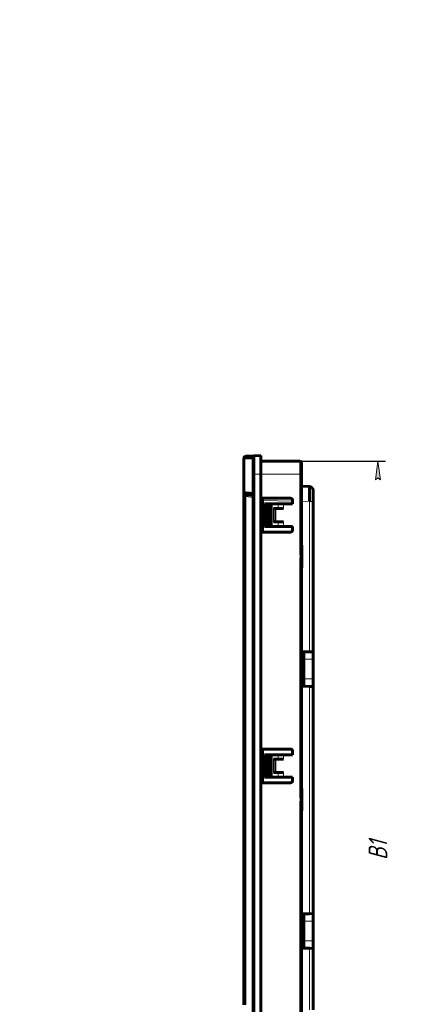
# Model space of a CAD drawing. Header units: millimetres. Extents: x 0 to 297, y 0 to 420.
# Tile 2 of 7: x 0 to 105, y 157 to 420. Entities that reach past the tile are written whole.
import ezdxf

# ---------------------------------------------------------------- set-up
doc = ezdxf.new("R2010")
doc.units = ezdxf.units.MM
doc.linetypes.add('K5LT_BASIC', pattern=[0])
doc.linetypes.add('K5LT_THIN', pattern=[0])
doc.layers.add('Системный слой', color=7, linetype='Continuous')
doc.styles.add('KDIMTEXTSTYLE', font='GOST_AU.SHX', dxfattribs={"width": 0.96, "oblique": 15, "height": 5})
doc.dimstyles.new('KDIMSTYLE (1.00)', dxfattribs={"dimtxt": 5, "dimasz": 1, "dimexe": 2, "dimexo": 0, "dimgap": 1, "dimtad": 1, "dimtxsty": 'KDIMTEXTSTYLE', "dimsah": 1, "dimcen": 0, "dimdle": 1, "dimadec": 0, "dimazin": 0, "dimtfac": 0.667, "dimtmove": 0, "dimatfit": 3, "dimfxl": 1, "dimtvp": 1, "dimtolj": 1, "dimtzin": 0, "dimarcsym": 0})

# ---------------------------------------------------------------- blocks, each defined once
blk = doc.blocks.new('U19')
at = {"layer": 'Системный слой', "color": 150, "linetype": 'K5LT_BASIC', "lineweight": 60, "true_color": 0x0080ff}
for p, q in [((75.87, 181.1), (75.88, 181.1)), ((75.88, 181.1), (75.89, 181.1)), ((75.89, 181.1), (75.89, 181.1))]:
    blk.add_line(p, q, dxfattribs=at)
blk = doc.blocks.new('U20')
at = {"layer": 'Системный слой', "color": 150, "linetype": 'K5LT_BASIC', "lineweight": 60, "true_color": 0x0080ff}
for p, q in [((59.92, 293.17), (59.89, 293.56)), ((60.06, 292.82), (59.92, 293.17)), ((60.37, 292.56), (60.06, 292.82))]:
    blk.add_line(p, q, dxfattribs=at)
blk = doc.blocks.new('U21')
at = {"layer": 'Системный слой', "color": 150, "linetype": 'K5LT_BASIC', "lineweight": 60, "true_color": 0x0080ff}
for p, q in [((75.88, 171.88), (75.87, 171.88)), ((75.89, 171.88), (75.88, 171.88)), ((75.89, 171.88), (75.89, 171.88))]:
    blk.add_line(p, q, dxfattribs=at)
blk = doc.blocks.new('U22')
at = {"layer": 'Системный слой', "color": 7, "linetype": 'K5LT_THIN', "lineweight": 18}
for p, q in [((72.89, 291.36), (64.89, 291.5)), ((77.41, 291.28), (75.34, 291.31))]:
    blk.add_line(p, q, dxfattribs=at)
blk = doc.blocks.new('U24')
at = {"layer": 'Системный слой', "color": 150, "linetype": 'K5LT_BASIC', "lineweight": 60, "true_color": 0x0080ff}
for p, q in [((62.27, 293.2), (62.26, 293.35)), ((62.31, 293.06), (62.27, 293.2)), ((62.39, 292.95), (62.31, 293.06))]:
    blk.add_line(p, q, dxfattribs=at)
blk = doc.blocks.new('U27')
at = {"layer": 'Системный слой', "color": 150, "linetype": 'K5LT_BASIC', "lineweight": 60, "true_color": 0x0080ff}
for p, q in [((61.45, 293), (61.09, 293.03)), ((61.89, 292.95), (61.45, 293)), ((62.39, 292.87), (61.89, 292.95))]:
    blk.add_line(p, q, dxfattribs=at)
blk = doc.blocks.new('U30')
at = {"layer": 'Системный слой', "color": 150, "linetype": 'K5LT_BASIC', "lineweight": 60, "true_color": 0x0080ff}
for p, q in [((75.88, 241.88), (75.87, 241.88)), ((75.89, 241.88), (75.88, 241.88)), ((75.89, 241.88), (75.89, 241.88))]:
    blk.add_line(p, q, dxfattribs=at)
blk = doc.blocks.new('U31')
at = {"layer": 'Системный слой', "color": 7, "linetype": 'K5LT_THIN', "lineweight": 18}
for p, q in [((61.05, 292.53), (60.38, 292.56)), ((61.72, 292.46), (61.05, 292.53)), ((62.39, 292.37), (61.72, 292.46))]:
    blk.add_line(p, q, dxfattribs=at)
blk = doc.blocks.new('U32')
at = {"layer": 'Системный слой', "color": 150, "linetype": 'K5LT_BASIC', "lineweight": 60, "true_color": 0x0080ff}
for p, q in [((75.87, 251.1), (75.88, 251.1)), ((75.88, 251.1), (75.89, 251.1)), ((75.89, 251.1), (75.89, 251.1))]:
    blk.add_line(p, q, dxfattribs=at)
blk = doc.blocks.new('U33')
at = {"layer": 'Системный слой', "color": 7, "linetype": 'K5LT_THIN', "lineweight": 18}
for p, q in [((62.31, 302.98), (62.26, 302.98)), ((62.35, 302.98), (62.31, 302.98)), ((62.39, 302.99), (62.35, 302.98))]:
    blk.add_line(p, q, dxfattribs=at)
blk = doc.blocks.new('KDIMARROW_01')
at = {"layer": 'Системный слой'}
blk.add_hatch(color=0, dxfattribs=at).paths.add_polyline_path([(0, 0), (-5, 0.66), (-4.5, 0), (-5, -0.66)])
at = {"layer": 'Системный слой', "color": 0, "linetype": 'K5LT_THIN', "lineweight": 18}
for p, q in [((-4.5, 0), (-5, 0.66)), ((-5, 0.66), (0, 0)), ((0, 0), (-5, -0.66)), ((-5, -0.66), (-4.5, 0)), ((0, 0), (-1, 0))]:
    blk.add_line(p, q, dxfattribs=at)

msp = doc.modelspace()

# ---------------------------------------------------------------- linework, layer by layer
at = {"layer": 'Системный слой', "color": 150, "linetype": 'K5LT_BASIC', "lineweight": 60, "true_color": 0x0080ff}
for p, q in [((59.888, 293.563), (59.888, 302.864)), ((60.362, 303.363), (62.534, 303.477)), ((62.388, 302.995), (62.388, 298.577)), ((62.534, 303.477), (62.946, 303.498)), ((62.862, 303.494), (64.388, 303.574)), ((62.927, 303.497), (62.927, 303.497)), ((64.388, 303.574), (64.388, 298.577)), ((64.388, 302.074), (74.841, 302.019)), ((75.338, 301.519), (75.338, 298.519)), ((75.338, 298.988), (75.338, 300.742)), ((62.388, 298.577), (62.388, 97.568)), ((64.388, 298.577), (64.388, 97.568)), ((75.338, 298.519), (75.338, 277.78)), ((75.338, 295.313), (77.406, 295.277)), ((59.888, 156.777), (59.888, 293.563)), ((64.388, 292.106), (72.388, 292.106)), ((64.888, 292.106), (64.888, 283.106)), ((78.388, 294.277), (78.388, 291.278)), ((65.388, 284.606), (65.388, 290.606)), ((65.388, 290.606), (65.457, 290.606)), ((65.457, 290.606), (65.645, 290.606)), ((65.645, 290.606), (65.889, 290.606)), ((65.889, 290.606), (66.211, 290.606)), ((65.889, 284.606), (65.889, 290.606)), ((66.211, 290.606), (66.393, 290.606)), ((66.211, 284.606), (66.211, 290.606)), ((66.919, 290.606), (66.393, 290.606)), ((66.393, 290.606), (66.393, 284.606)), ((66.919, 284.606), (66.919, 290.606)), ((66.919, 290.606), (67.03, 290.606)), ((67.03, 290.606), (67.227, 290.606)), ((67.227, 290.606), (67.317, 290.606)), ((67.317, 290.606), (67.453, 290.606)), ((67.453, 290.606), (69.102, 290.606)), ((69.102, 289.406), (67.848, 289.406)), ((69.102, 290.606), (70.456, 290.606)), ((70.456, 289.406), (69.102, 289.406)), ((72.888, 290.606), (70.456, 290.606)), ((72.888, 291.606), (72.888, 290.606)), ((78.388, 291.278), (78.388, 251.126)), ((65.457, 284.606), (65.388, 284.606)), ((65.645, 284.606), (65.457, 284.606)), ((65.889, 284.606), (65.645, 284.606)), ((66.211, 284.606), (65.889, 284.606)), ((66.393, 284.606), (66.211, 284.606)), ((66.393, 284.606), (66.919, 284.606)), ((67.03, 284.606), (66.919, 284.606)), ((67.227, 284.606), (67.03, 284.606)), ((67.317, 284.606), (67.227, 284.606)), ((67.453, 284.606), (67.317, 284.606)), ((69.102, 284.606), (67.453, 284.606)), ((67.848, 285.806), (69.102, 285.806)), ((69.102, 285.806), (70.456, 285.806)), ((70.456, 284.606), (69.102, 284.606)), ((70.456, 284.606), (72.888, 284.606)), ((72.888, 284.606), (72.888, 283.606)), ((72.388, 283.106), (64.388, 283.106)), ((75.388, 279.571), (75.338, 279.571)), ((75.388, 273.571), (75.388, 279.571)), ((75.338, 275.362), (75.338, 212.78)), ((75.388, 273.571), (75.338, 273.571)), ((75.338, 251.099), (77.414, 251.118)), ((75.888, 249.105), (75.888, 251.1)), ((78.388, 251.126), (77.414, 251.118)), ((78.388, 249.126), (78.388, 251.126)), ((75.888, 243.877), (75.888, 249.105)), ((78.388, 243.855), (78.388, 249.126)), ((75.888, 241.882), (75.888, 243.877)), ((78.388, 241.856), (78.388, 243.855)), ((77.414, 241.864), (75.338, 241.882)), ((77.414, 241.864), (78.388, 241.856)), ((78.388, 241.856), (78.388, 181.126)), ((64.388, 225.106), (72.388, 225.106)), ((64.888, 216.106), (64.888, 225.106)), ((72.888, 224.606), (72.888, 223.606)), ((65.388, 217.606), (65.388, 223.606)), ((65.388, 223.606), (65.457, 223.606)), ((65.457, 223.606), (65.645, 223.606)), ((65.645, 223.606), (65.889, 223.606)), ((65.889, 217.606), (65.889, 223.606)), ((65.889, 223.606), (66.211, 223.606)), ((66.211, 217.606), (66.211, 223.606)), ((66.211, 223.606), (66.393, 223.606)), ((66.919, 223.606), (66.393, 223.606)), ((66.393, 223.606), (66.393, 217.606)), ((66.919, 217.606), (66.919, 223.606)), ((66.919, 223.606), (67.03, 223.606)), ((67.03, 223.606), (67.227, 223.606)), ((67.227, 223.606), (67.317, 223.606)), ((67.317, 223.606), (67.453, 223.606)), ((67.453, 223.606), (69.102, 223.606)), ((69.102, 222.406), (67.848, 222.406)), ((69.102, 223.606), (70.456, 223.606)), ((70.456, 222.406), (69.102, 222.406)), ((72.888, 223.606), (70.456, 223.606)), ((67.848, 218.806), (69.102, 218.806)), ((69.102, 218.806), (70.456, 218.806)), ((72.388, 216.106), (64.388, 216.106)), ((65.457, 217.606), (65.388, 217.606)), ((65.645, 217.606), (65.457, 217.606)), ((65.889, 217.606), (65.645, 217.606)), ((66.211, 217.606), (65.889, 217.606)), ((66.393, 217.606), (66.211, 217.606)), ((66.393, 217.606), (66.919, 217.606)), ((67.03, 217.606), (66.919, 217.606)), ((67.227, 217.606), (67.03, 217.606)), ((67.317, 217.606), (67.227, 217.606)), ((67.453, 217.606), (67.317, 217.606)), ((69.102, 217.606), (67.453, 217.606)), ((70.456, 217.606), (69.102, 217.606)), ((70.456, 217.606), (72.888, 217.606)), ((72.888, 217.606), (72.888, 216.606)), ((75.388, 214.571), (75.338, 214.571)), ((75.388, 208.571), (75.388, 214.571)), ((75.338, 210.362), (75.338, 147.78)), ((75.388, 208.571), (75.338, 208.571)), ((75.338, 181.099), (77.414, 181.118)), ((75.888, 179.105), (75.888, 181.1)), ((75.888, 173.877), (75.888, 179.105)), ((78.388, 181.126), (77.414, 181.118)), ((78.388, 179.126), (78.388, 181.126)), ((78.388, 173.855), (78.388, 179.126)), ((75.888, 171.882), (75.888, 173.877)), ((78.388, 171.856), (78.388, 173.855)), ((77.414, 171.864), (75.338, 171.882)), ((77.414, 171.864), (78.388, 171.856)), ((78.388, 171.856), (78.388, 155.43))]:
    msp.add_line(p, q, dxfattribs=at)
at = {"layer": 'Системный слой', "color": 7, "linetype": 'K5LT_THIN', "lineweight": 18}
for p, q in [((62.257, 293.353), (62.257, 302.977)), ((62.862, 298.577), (62.388, 298.577)), ((62.862, 298.577), (62.862, 97.568)), ((64.388, 298.577), (62.862, 298.577)), ((74.841, 298.519), (64.388, 298.574)), ((75.338, 298.519), (74.841, 298.519)), ((74.841, 277.78), (74.841, 298.519)), ((60.379, 292.563), (60.373, 292.564)), ((60.379, 292.563), (60.379, 156.768)), ((62.257, 293.353), (62.388, 293.353)), ((65.457, 284.606), (65.457, 290.606)), ((65.645, 290.606), (65.645, 284.606)), ((67.03, 284.606), (67.03, 290.606)), ((67.227, 290.606), (67.227, 284.606)), ((67.317, 284.606), (67.317, 290.606)), ((67.453, 284.606), (67.453, 290.606)), ((67.848, 289.406), (67.848, 285.806)), ((68.162, 289.406), (68.162, 285.806)), ((68.238, 285.806), (68.238, 289.406)), ((68.436, 289.406), (68.436, 285.806)), ((69.102, 290.606), (69.102, 289.406)), ((70.456, 290.606), (70.456, 289.406)), ((77.414, 291.278), (78.388, 291.278)), ((77.414, 251.118), (77.414, 291.278)), ((69.102, 284.606), (69.102, 285.806)), ((70.456, 285.806), (70.456, 284.606)), ((75.338, 277.78), (74.841, 277.78)), ((75.338, 275.362), (74.841, 275.362)), ((74.841, 212.78), (74.841, 275.362)), ((78.388, 249.126), (75.888, 249.105)), ((75.888, 243.877), (78.388, 243.855)), ((77.414, 181.118), (77.414, 241.864)), ((65.457, 217.606), (65.457, 223.606)), ((65.645, 223.606), (65.645, 217.606)), ((67.03, 217.606), (67.03, 223.606)), ((67.227, 223.606), (67.227, 217.606)), ((67.317, 217.606), (67.317, 223.606)), ((67.453, 217.606), (67.453, 223.606)), ((67.848, 222.406), (67.848, 218.806)), ((68.162, 222.406), (68.162, 218.806)), ((68.238, 218.806), (68.238, 222.406)), ((68.436, 222.406), (68.436, 218.806)), ((69.102, 223.606), (69.102, 222.406)), ((70.456, 223.606), (70.456, 222.406)), ((69.102, 217.606), (69.102, 218.806)), ((70.456, 218.806), (70.456, 217.606)), ((75.338, 212.78), (74.841, 212.78)), ((74.841, 147.78), (74.841, 210.362)), ((75.338, 210.362), (74.841, 210.362)), ((78.388, 179.126), (75.888, 179.105)), ((75.888, 173.877), (78.388, 173.855)), ((77.414, 155.43), (77.414, 171.864))]:
    msp.add_line(p, q, dxfattribs=at)
at = {"layer": 'Системный слой', "color": 150, "linetype": 'K5LT_BASIC', "lineweight": 60, "true_color": 0x0080ff}
for centre, radius, start, end in [((60.388, 302.864), 0.5, 93, 180), ((62.888, 302.995), 0.5, 93, 180), ((74.838, 301.519), 0.5, 0, 89.69969), ((77.388, 294.277), 1, 0, 89), ((60.388, 293.563), 0.5, 180, 268.2635), ((59.888, 277.071), 16, 81.00799, 88.2635), ((72.388, 291.606), 0.5, 0, 90), ((72.388, 283.606), 0.5, 270.00063, 0), ((72.388, 224.606), 0.5, 0, 90), ((72.388, 216.606), 0.5, 270.00063, 0)]:
    msp.add_arc(centre, radius, start, end, dxfattribs=at)
at = {"layer": 'Системный слой', "color": 7, "linetype": 'K5LT_THIN', "lineweight": 18}
for centre, major_axis, ratio, start_param, end_param in [((62.56, 302.977), (0.026, -0.499), 0.6046292, 3.1415927, 4.6807123), ((60.371, 292.563), (0.016, 0.5), 0.0174439, 4.7129323, 6.2831853)]:
    msp.add_ellipse(centre, major_axis=major_axis, ratio=ratio, start_param=start_param, end_param=end_param, dxfattribs=at)
at = {"layer": 'Системный слой', "color": 150, "linetype": 'K5LT_BASIC', "lineweight": 60, "true_color": 0x0080ff}
for points, knots in [([(62.257, 302.977), (62.049, 302.97), (61.679, 302.956), (61.216, 302.937), (60.841, 302.922), (60.53, 302.908), (60.274, 302.896), (60.084, 302.885), (59.962, 302.876), (59.9, 302.869), (59.888, 302.865), (59.888, 302.864)], [0, 0, 0, 0, 1.7030349, 3.1875573, 4.5075284, 5.8604773, 7.2447104, 8.6042876, 9.8842149, 11.0154594, 12, 12, 12, 12]), ([(77.414, 291.278), (77.417, 291.473), (77.421, 291.838), (77.426, 292.344), (77.429, 292.794), (77.432, 293.212), (77.433, 293.607), (77.433, 293.971), (77.432, 294.297), (77.43, 294.582), (77.427, 294.824), (77.423, 295.017), (77.418, 295.162), (77.412, 295.255), (77.408, 295.277), (77.406, 295.277)], [0, 0, 0, 0, 1.4926401, 2.7926595, 3.9462854, 5.1229963, 6.326006, 7.5066577, 8.6889506, 9.8704775, 11.0548868, 12.2541146, 13.4318341, 14.6847268, 16, 16, 16, 16]), ([(59.888, 293.563), (59.888, 293.563), (59.92, 293.563), (60.046, 293.559), (60.228, 293.551), (60.456, 293.538), (60.721, 293.521), (60.992, 293.5), (61.267, 293.474), (61.555, 293.446), (61.844, 293.411), (62.083, 293.377), (62.213, 293.359), (62.257, 293.353)], [0, 0, 0, 0, 1.9666218, 3.678411, 5.1986497, 6.7502079, 8.1877731, 9.4480634, 10.506117, 11.6035503, 12.7403633, 13.5712812, 14, 14, 14, 14]), ([(60.373, 293.063), (60.374, 293.063), (60.376, 293.057), (60.377, 293.033), (60.378, 293.006), (60.379, 292.963), (60.379, 292.905), (60.379, 292.836), (60.377, 292.726), (60.375, 292.631), (60.373, 292.564)], [0, 0, 0, 0, 1.661117, 2.4211151, 3.3668077, 4.4941317, 5.7978176, 6.9892351, 8.1823315, 11, 11, 11, 11]), ([(75.338, 277.78), (75.338, 277.716), (75.338, 277.548), (75.337, 277.307), (75.337, 277.059), (75.338, 276.827), (75.338, 276.583), (75.338, 276.375), (75.337, 276.197), (75.337, 276.046), (75.337, 275.825), (75.338, 275.599), (75.338, 275.429), (75.338, 275.362)], [0, 0, 0, 0, 1.1805012, 3.0511897, 4.2314206, 5.4473127, 6.9993365, 8.3454093, 8.9519215, 10.030505, 10.9135095, 12.7669371, 14, 14, 14, 14]), ([(75.338, 212.78), (75.338, 212.716), (75.338, 212.548), (75.337, 212.307), (75.337, 212.059), (75.338, 211.827), (75.338, 211.583), (75.338, 211.376), (75.337, 211.197), (75.337, 211.046), (75.337, 210.825), (75.338, 210.599), (75.338, 210.429), (75.338, 210.362)], [0, 0, 0, 0, 1.1805012, 3.0511897, 4.2314206, 5.4473127, 6.9993365, 8.3454093, 8.9519215, 10.030505, 10.9135095, 12.7669371, 14, 14, 14, 14])]:
    msp.add_open_spline(points, degree=3, knots=knots, dxfattribs=at)
at = {"layer": 'Системный слой', "color": 7, "linetype": 'K5LT_THIN', "lineweight": 18}
for points, knots in [([(62.862, 303.494), (62.862, 303.494), (62.862, 303.451), (62.862, 303.297), (62.862, 303.109), (62.862, 302.891), (62.862, 302.617), (62.861, 302.308), (62.861, 301.961), (62.861, 301.562), (62.862, 301.088), (62.862, 300.533), (62.862, 299.932), (62.862, 299.266), (62.862, 298.813), (62.862, 298.577)], [0, 0, 0, 0, 1.7424312, 3.1012676, 4.0765092, 5.1227481, 6.1984682, 7.3036696, 8.2321644, 9.3174802, 10.5647702, 11.775733, 13.1844651, 14.5283407, 16, 16, 16, 16]), ([(74.841, 298.519), (74.841, 298.696), (74.842, 299.026), (74.843, 299.482), (74.844, 299.888), (74.845, 300.263), (74.845, 300.616), (74.845, 300.94), (74.845, 301.226), (74.845, 301.474), (74.844, 301.681), (74.844, 301.841), (74.843, 301.949), (74.842, 302.007), (74.841, 302.019), (74.841, 302.019)], [0, 0, 0, 0, 1.5418057, 2.8846484, 4.0764068, 5.292153, 6.5350128, 7.7548177, 8.9767652, 10.1985515, 11.4260292, 12.6648305, 13.885743, 14.999779, 16, 16, 16, 16]), ([(74.841, 275.362), (74.841, 275.38), (74.841, 275.399), (74.841, 275.424), (74.842, 275.43), (74.842, 275.442), (74.842, 275.447), (74.842, 275.458), (74.842, 275.463), (74.843, 275.473), (74.843, 275.478), (74.843, 275.487), (74.843, 275.492), (74.844, 275.5), (74.844, 275.505), (74.844, 275.514), (74.845, 275.518), (74.845, 275.527), (74.845, 275.532), (74.846, 275.541), (74.846, 275.545), (74.846, 275.555), (74.847, 275.56), (74.847, 275.571), (74.847, 275.577), (74.848, 275.587), (74.848, 275.593), (74.849, 275.605), (74.849, 275.611), (74.85, 275.625), (74.851, 275.632), (74.852, 275.648), (74.852, 275.657), (74.854, 275.678), (74.854, 275.689), (74.858, 275.735), (74.86, 275.768), (74.866, 275.836), (74.868, 275.87), (74.874, 275.937), (74.877, 275.97), (74.881, 276.02), (74.883, 276.036), (74.885, 276.06), (74.885, 276.069), (74.887, 276.084), (74.887, 276.091), (74.888, 276.105), (74.889, 276.112), (74.89, 276.125), (74.89, 276.131), (74.891, 276.143), (74.892, 276.149), (74.893, 276.161), (74.893, 276.166), (74.894, 276.178), (74.894, 276.184), (74.895, 276.196), (74.896, 276.202), (74.896, 276.213), (74.897, 276.219), (74.897, 276.231), (74.898, 276.236), (74.899, 276.248), (74.899, 276.253), (74.9, 276.266), (74.9, 276.272), (74.901, 276.285), (74.901, 276.292), (74.902, 276.305), (74.903, 276.312), (74.903, 276.328), (74.904, 276.337), (74.905, 276.357), (74.905, 276.368), (74.907, 276.398), (74.907, 276.417), (74.909, 276.47), (74.91, 276.504), (74.911, 276.572), (74.91, 276.606), (74.909, 276.674), (74.908, 276.708), (74.906, 276.755), (74.906, 276.768), (74.905, 276.791), (74.904, 276.8), (74.903, 276.818), (74.903, 276.826), (74.902, 276.841), (74.901, 276.848), (74.901, 276.862), (74.9, 276.868), (74.899, 276.88), (74.899, 276.886), (74.898, 276.898), (74.898, 276.903), (74.897, 276.915), (74.897, 276.921), (74.896, 276.932), (74.896, 276.938), (74.895, 276.95), (74.894, 276.956), (74.894, 276.967), (74.893, 276.973), (74.892, 276.985), (74.892, 276.991), (74.891, 277.003), (74.89, 277.009), (74.89, 277.021), (74.889, 277.027), (74.888, 277.04), (74.888, 277.046), (74.886, 277.061), (74.886, 277.069), (74.884, 277.088), (74.883, 277.1), (74.879, 277.145), (74.876, 277.179), (74.871, 277.247), (74.868, 277.281), (74.862, 277.349), (74.859, 277.384), (74.856, 277.433), (74.855, 277.448), (74.853, 277.473), (74.852, 277.483), (74.851, 277.5), (74.851, 277.507), (74.85, 277.521), (74.85, 277.527), (74.849, 277.54), (74.848, 277.546), (74.848, 277.558), (74.848, 277.564), (74.847, 277.574), (74.847, 277.58), (74.846, 277.59), (74.846, 277.596), (74.845, 277.606), (74.845, 277.61), (74.845, 277.619), (74.845, 277.623), (74.844, 277.632), (74.844, 277.637), (74.844, 277.646), (74.843, 277.65), (74.843, 277.659), (74.843, 277.664), (74.843, 277.674), (74.842, 277.679), (74.842, 277.689), (74.842, 277.694), (74.842, 277.705), (74.842, 277.71), (74.841, 277.723), (74.841, 277.729), (74.841, 277.751), (74.841, 277.765), (74.841, 277.78)], [0, 0, 0, 0, 1.8215209, 1.8215209, 2.4277915, 2.4277915, 2.9752076, 2.9752076, 3.4607741, 3.4607741, 3.9524857, 3.9524857, 4.3788478, 4.3788478, 4.8097315, 4.8097315, 5.2451394, 5.2451394, 5.6850738, 5.6850738, 6.1295366, 6.1295366, 6.6538024, 6.6538024, 7.1842366, 7.1842366, 7.7208412, 7.7208412, 8.341661, 8.341661, 9.0497207, 9.0497207, 9.9289865, 9.9289865, 11.0701015, 11.0701015, 14.3790907, 14.3790907, 17.6953086, 17.6953086, 20.9774703, 20.9774703, 22.5359865, 22.5359865, 23.391412, 23.391412, 24.0703898, 24.0703898, 24.744598, 24.744598, 25.3306155, 25.3306155, 25.9129779, 25.9129779, 26.491684, 26.491684, 27.0667328, 27.0667328, 27.6381234, 27.6381234, 28.2058553, 28.2058553, 28.7699282, 28.7699282, 29.330342, 29.330342, 29.9663349, 29.9663349, 30.5975498, 30.5975498, 31.3019572, 31.3019572, 32.1546938, 32.1546938, 33.2269513, 33.2269513, 35.1054203, 35.1054203, 38.4408246, 38.4408246, 41.7606802, 41.7606802, 45.0764871, 45.0764871, 46.3687526, 46.3687526, 47.2940584, 47.2940584, 48.0734476, 48.0734476, 48.7813535, 48.7813535, 49.415739, 49.415739, 49.974792, 49.974792, 50.5375465, 50.5375465, 51.1040023, 51.1040023, 51.674159, 51.674159, 52.2480158, 52.2480158, 52.8255718, 52.8255718, 53.4068259, 53.4068259, 53.9917766, 53.9917766, 54.5804224, 54.5804224, 55.2576827, 55.2576827, 56.0253628, 56.0253628, 57.144996, 57.144996, 60.4665654, 60.4665654, 63.8260207, 63.8260207, 67.1805073, 67.1805073, 68.6640661, 68.6640661, 69.6304011, 69.6304011, 70.3432311, 70.3432311, 70.9682795, 70.9682795, 71.5852552, 71.5852552, 72.118488, 72.118488, 72.6455426, 72.6455426, 73.166421, 73.166421, 73.6079743, 73.6079743, 74.0449934, 74.0449934, 74.4774804, 74.4774804, 74.9054376, 74.9054376, 75.3989994, 75.3989994, 75.8864041, 75.8864041, 76.3676572, 76.3676572, 76.9101359, 76.9101359, 77.5769623, 77.5769623, 79, 79, 79, 79]), ([(74.841, 210.362), (74.841, 210.381), (74.841, 210.399), (74.841, 210.424), (74.842, 210.43), (74.842, 210.442), (74.842, 210.448), (74.842, 210.458), (74.842, 210.463), (74.843, 210.473), (74.843, 210.478), (74.843, 210.487), (74.843, 210.492), (74.844, 210.501), (74.844, 210.505), (74.844, 210.514), (74.845, 210.518), (74.845, 210.527), (74.845, 210.532), (74.846, 210.541), (74.846, 210.545), (74.846, 210.555), (74.847, 210.561), (74.847, 210.571), (74.847, 210.577), (74.848, 210.588), (74.848, 210.593), (74.849, 210.605), (74.849, 210.611), (74.85, 210.625), (74.851, 210.632), (74.852, 210.648), (74.852, 210.657), (74.854, 210.678), (74.854, 210.689), (74.858, 210.735), (74.86, 210.769), (74.866, 210.836), (74.868, 210.87), (74.874, 210.937), (74.877, 210.97), (74.881, 211.02), (74.883, 211.036), (74.885, 211.06), (74.885, 211.069), (74.887, 211.085), (74.887, 211.092), (74.888, 211.105), (74.889, 211.112), (74.89, 211.125), (74.89, 211.131), (74.891, 211.143), (74.892, 211.149), (74.893, 211.161), (74.893, 211.167), (74.894, 211.178), (74.894, 211.184), (74.895, 211.196), (74.896, 211.202), (74.896, 211.213), (74.897, 211.219), (74.897, 211.231), (74.898, 211.236), (74.899, 211.248), (74.899, 211.254), (74.9, 211.266), (74.9, 211.272), (74.901, 211.285), (74.901, 211.292), (74.902, 211.305), (74.903, 211.313), (74.903, 211.328), (74.904, 211.337), (74.905, 211.357), (74.905, 211.368), (74.907, 211.398), (74.907, 211.417), (74.909, 211.47), (74.91, 211.504), (74.911, 211.572), (74.91, 211.606), (74.909, 211.674), (74.908, 211.708), (74.906, 211.755), (74.906, 211.768), (74.905, 211.791), (74.904, 211.8), (74.903, 211.818), (74.903, 211.826), (74.902, 211.841), (74.901, 211.848), (74.901, 211.862), (74.9, 211.868), (74.899, 211.881), (74.899, 211.886), (74.898, 211.898), (74.898, 211.903), (74.897, 211.915), (74.897, 211.921), (74.896, 211.932), (74.896, 211.938), (74.895, 211.95), (74.894, 211.956), (74.894, 211.967), (74.893, 211.973), (74.892, 211.985), (74.892, 211.991), (74.891, 212.003), (74.89, 212.009), (74.89, 212.021), (74.889, 212.027), (74.888, 212.04), (74.888, 212.047), (74.886, 212.061), (74.886, 212.069), (74.884, 212.088), (74.883, 212.1), (74.879, 212.145), (74.876, 212.179), (74.871, 212.247), (74.868, 212.281), (74.862, 212.35), (74.859, 212.384), (74.856, 212.433), (74.855, 212.448), (74.853, 212.473), (74.852, 212.483), (74.851, 212.5), (74.851, 212.507), (74.85, 212.521), (74.85, 212.528), (74.849, 212.54), (74.848, 212.546), (74.848, 212.558), (74.848, 212.564), (74.847, 212.574), (74.847, 212.58), (74.846, 212.591), (74.846, 212.596), (74.845, 212.606), (74.845, 212.61), (74.845, 212.619), (74.845, 212.624), (74.844, 212.633), (74.844, 212.637), (74.844, 212.646), (74.843, 212.65), (74.843, 212.66), (74.843, 212.665), (74.843, 212.675), (74.842, 212.68), (74.842, 212.689), (74.842, 212.694), (74.842, 212.705), (74.842, 212.71), (74.841, 212.723), (74.841, 212.73), (74.841, 212.751), (74.841, 212.765), (74.841, 212.78)], [0, 0, 0, 0, 1.8215209, 1.8215209, 2.4277915, 2.4277915, 2.9752076, 2.9752076, 3.4607741, 3.4607741, 3.9524857, 3.9524857, 4.3788478, 4.3788478, 4.8097315, 4.8097315, 5.2451394, 5.2451394, 5.6850738, 5.6850738, 6.1295366, 6.1295366, 6.6538024, 6.6538024, 7.1842366, 7.1842366, 7.7208412, 7.7208412, 8.341661, 8.341661, 9.0497207, 9.0497207, 9.9289865, 9.9289865, 11.0701015, 11.0701015, 14.3790907, 14.3790907, 17.6953086, 17.6953086, 20.9774703, 20.9774703, 22.5359865, 22.5359865, 23.391412, 23.391412, 24.0703898, 24.0703898, 24.744598, 24.744598, 25.3306155, 25.3306155, 25.9129779, 25.9129779, 26.491684, 26.491684, 27.0667328, 27.0667328, 27.6381234, 27.6381234, 28.2058553, 28.2058553, 28.7699282, 28.7699282, 29.330342, 29.330342, 29.9663349, 29.9663349, 30.5975498, 30.5975498, 31.3019572, 31.3019572, 32.1546938, 32.1546938, 33.2269513, 33.2269513, 35.1054203, 35.1054203, 38.4408246, 38.4408246, 41.7606802, 41.7606802, 45.0764871, 45.0764871, 46.3687526, 46.3687526, 47.2940584, 47.2940584, 48.0734476, 48.0734476, 48.7813535, 48.7813535, 49.415739, 49.415739, 49.974792, 49.974792, 50.5375465, 50.5375465, 51.1040023, 51.1040023, 51.674159, 51.674159, 52.2480158, 52.2480158, 52.8255718, 52.8255718, 53.4068259, 53.4068259, 53.9917766, 53.9917766, 54.5804224, 54.5804224, 55.2576827, 55.2576827, 56.0253628, 56.0253628, 57.144996, 57.144996, 60.4665654, 60.4665654, 63.8260207, 63.8260207, 67.1805073, 67.1805073, 68.6640661, 68.6640661, 69.6304011, 69.6304011, 70.3432311, 70.3432311, 70.9682795, 70.9682795, 71.5852552, 71.5852552, 72.118488, 72.118488, 72.6455426, 72.6455426, 73.166421, 73.166421, 73.6079743, 73.6079743, 74.0449934, 74.0449934, 74.4774804, 74.4774804, 74.9054376, 74.9054376, 75.3989994, 75.3989994, 75.8864041, 75.8864041, 76.3676572, 76.3676572, 76.9101359, 76.9101359, 77.5769623, 77.5769623, 79, 79, 79, 79])]:
    msp.add_open_spline(points, degree=3, knots=knots, dxfattribs=at)

# ---------------------------------------------------------------- block references
at = {"layer": 'Системный слой'}
for name in ['U33', 'U20', 'U31', 'U27', 'U24', 'U22', 'U32', 'U30', 'U19', 'U21']:
    msp.add_blockref(name, (0, 0), dxfattribs=at)

# ---------------------------------------------------------------- dimensions: what is measured, and where the dimension line sits
at = {"layer": 'Системный слой', "color": 7}
msp.add_linear_dim(base=(95.705, 302.074), p1=(64.388, 94.071), p2=(64.388, 302.074), angle=90, location=(95.705, 198.072), text='\\H5.0;\\W0.965;\\Q15;\\H5.0;\\W0.965;\\Q15;\\Q15;В1', dimstyle='KDIMSTYLE (1.00)', override={"dimexo": 0, "dimblk1": 'KDIMARROW_01', "dimblk2": 'KDIMARROW_01', "dimse1": 0, "dimse2": 0, "dimclrt": 7, "dimtolj": 1}, dxfattribs=at).render()

doc.saveas('drawing.dxf')
